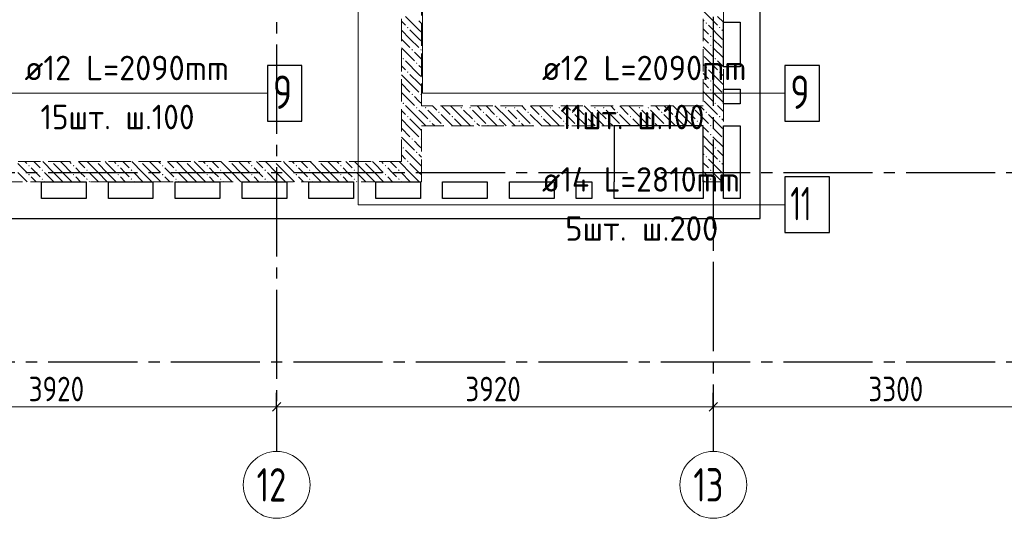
# Model space of a CAD drawing. Header units: millimetres. Extents: x 0 to 43617, y 0 to 29700.
# Tile 3 of 12: x 7803 to 16642, y 14850 to 19323. Entities that reach past the tile are written whole.
import ezdxf

# ---------------------------------------------------------------- set-up
doc = ezdxf.new("R2010")
doc.units = ezdxf.units.MM
doc.linetypes.add('______2', pattern=[270, 200, -70])
doc.linetypes.add('______5', pattern=[1100, 800, -100, 100, -100])
for name, color, linetype, lineweight in [('Standard', 7, 'Continuous', 25), ('ДОП Верх по Х', 7, 'Continuous', 25), ('ЖБ Перекрытие верхний уровень', 7, 'Continuous', 35), ('ЖБ Стена верхний уровень', 7, 'Continuous', 35), ('Оси', 40, '______5', 18), ('Позиционная метка номер позиции', 7, 'Continuous', 13)]:
    doc.layers.add(name, color=color, linetype=linetype, lineweight=lineweight)
doc.styles.add('GOST 2.304-81', font='txt')
doc.styles.add('ISOCPEUR', font='txt')

msp = doc.modelspace()

# ---------------------------------------------------------------- hatches: boundary and pattern name
at = {"layer": 'ЖБ Стена верхний уровень', "linetype": 'Continuous', "lineweight": 18, "transparency": 33554687}
for points in [[(13960.4, 19293.1), (13966.9, 19299.6), (13973.5, 19293.1), (13966.9, 19286.6)], [(11280.5, 19253.1), (11287, 19259.6), (11293.5, 19253.1), (11287, 19246.6)], [(14080.5, 19253.1), (14087, 19259.6), (14093.5, 19253.1), (14087, 19246.6)], [(14000.5, 19173.1), (14007, 19179.6), (14013.4, 19173.1), (14007, 19166.6)], [(14000.5, 19093.1), (14007, 19099.6), (14013.4, 19093.1), (14007, 19086.6)], [(11320.5, 19053.1), (11326.9, 19059.6), (11333.4, 19053.1), (11326.9, 19046.6)], [(11400.5, 19053.1), (11407, 19059.6), (11410, 19056.6), (11410, 19049.7), (11407, 19046.6)], [(11240.4, 18973.1), (11246.9, 18979.6), (11253.4, 18973.1), (11246.9, 18966.6)], [(11360.4, 18933.1), (11366.9, 18939.6), (11373.5, 18933.1), (11366.9, 18926.6)], [(14040.4, 18973.1), (14046.9, 18979.6), (14053.5, 18973.1), (14046.9, 18966.6)], [(11280.5, 18853.1), (11287, 18859.6), (11293.5, 18853.1), (11287, 18846.6)], [(13960.4, 18893.1), (13966.9, 18899.6), (13973.5, 18893.1), (13966.9, 18886.6)], [(14080.5, 18853.1), (14087, 18859.6), (14093.5, 18853.1), (14087, 18846.6)], [(14000.5, 18773.1), (14007, 18779.6), (14013.4, 18773.1), (14007, 18766.6)], [(11320.5, 18653.1), (11326.9, 18659.6), (11333.4, 18653.1), (11326.9, 18646.6)], [(11400.5, 18653.1), (11407, 18659.6), (11410, 18656.6), (11410, 18649.7), (11407, 18646.6)], [(14000.5, 18693.1), (14007, 18699.6), (14013.4, 18693.1), (14007, 18686.6)], [(11240.4, 18573.1), (11246.9, 18579.6), (11253.4, 18573.1), (11246.9, 18566.6)], [(14040.4, 18573.1), (14046.9, 18579.6), (14053.5, 18573.1), (14046.9, 18566.6)], [(11360.4, 18533.1), (11366.9, 18539.6), (11373.5, 18533.1), (11366.9, 18526.6)], [(11440.4, 18533.1), (11446.9, 18539.6), (11453.4, 18533.1), (11446.9, 18526.6)], [(11560.4, 18493.1), (11566.9, 18499.6), (11573.5, 18493.1), (11566.9, 18486.6)], [(11760.4, 18533.1), (11766.9, 18539.6), (11773.5, 18533.1), (11766.9, 18526.6)], [(11840.4, 18533.1), (11846.9, 18539.6), (11853.5, 18533.1), (11846.9, 18526.6)], [(11960.4, 18493.1), (11966.9, 18499.6), (11973.5, 18493.1), (11966.9, 18486.6)], [(12160.4, 18533.1), (12166.9, 18539.6), (12173.5, 18533.1), (12166.9, 18526.6)], [(12240.4, 18533.1), (12246.9, 18539.6), (12253.5, 18533.1), (12246.9, 18526.6)], [(12360.4, 18493.1), (12366.9, 18499.6), (12373.5, 18493.1), (12366.9, 18486.6)], [(12560.4, 18533.1), (12566.9, 18539.6), (12573.5, 18533.1), (12566.9, 18526.6)], [(12640.4, 18533.1), (12646.9, 18539.6), (12653.5, 18533.1), (12646.9, 18526.6)], [(12760.4, 18493.1), (12766.9, 18499.6), (12773.5, 18493.1), (12766.9, 18486.6)], [(12960.4, 18533.1), (12966.9, 18539.6), (12973.5, 18533.1), (12966.9, 18526.6)], [(13040.4, 18533.1), (13046.9, 18539.6), (13053.5, 18533.1), (13046.9, 18526.6)], [(13160.4, 18493.1), (13166.9, 18499.6), (13173.5, 18493.1), (13166.9, 18486.6)], [(13360.4, 18533.1), (13366.9, 18539.6), (13373.5, 18533.1), (13366.9, 18526.6)], [(13440.4, 18533.1), (13446.9, 18539.6), (13453.5, 18533.1), (13446.9, 18526.6)], [(13560.4, 18493.1), (13566.9, 18499.6), (13573.5, 18493.1), (13566.9, 18486.6)], [(13760.4, 18533.1), (13766.9, 18539.6), (13773.5, 18533.1), (13766.9, 18526.6)], [(13840.4, 18533.1), (13846.9, 18539.6), (13853.5, 18533.1), (13846.9, 18526.6)], [(13960.4, 18493.1), (13966.9, 18499.6), (13973.5, 18493.1), (13966.9, 18486.6)], [(11280.5, 18453.1), (11287, 18459.6), (11293.5, 18453.1), (11287, 18446.6)], [(11480.5, 18413.1), (11487, 18419.6), (11493.5, 18413.1), (11487, 18406.6)], [(11680.5, 18453.1), (11687, 18459.6), (11693.5, 18453.1), (11687, 18446.6)], [(11880.5, 18413.1), (11887, 18419.6), (11893.5, 18413.1), (11887, 18406.6)], [(12080.5, 18453.1), (12087, 18459.6), (12093.5, 18453.1), (12087, 18446.6)], [(12280.5, 18413.1), (12287, 18419.6), (12293.5, 18413.1), (12287, 18406.6)], [(12480.5, 18453.1), (12487, 18459.6), (12493.5, 18453.1), (12487, 18446.6)], [(12680.5, 18413.1), (12687, 18419.6), (12693.5, 18413.1), (12687, 18406.6)], [(12880.5, 18453.1), (12887, 18459.6), (12893.5, 18453.1), (12887, 18446.6)], [(13080.5, 18413.1), (13087, 18419.6), (13093.5, 18413.1), (13087, 18406.6)], [(13280.5, 18453.1), (13287, 18459.6), (13293.5, 18453.1), (13287, 18446.6)], [(13480.5, 18413.1), (13487, 18419.6), (13493.5, 18413.1), (13487, 18406.6)], [(13680.5, 18453.1), (13687, 18459.6), (13693.5, 18453.1), (13687, 18446.6)], [(13880.5, 18413.1), (13887, 18419.6), (13893.5, 18413.1), (13887, 18406.6)], [(14080.5, 18453.1), (14087, 18459.6), (14093.5, 18453.1), (14087, 18446.6)], [(11600.5, 18373.1), (11607, 18379.6), (11613.4, 18373.1), (11610.3, 18370), (11603.6, 18370)], [(12000.5, 18373.1), (12007, 18379.6), (12013.4, 18373.1), (12010.3, 18370), (12003.6, 18370)], [(12400.5, 18373.1), (12407, 18379.6), (12413.4, 18373.1), (12410.3, 18370), (12403.6, 18370)], [(12800.5, 18373.1), (12807, 18379.6), (12813.4, 18373.1), (12810.3, 18370), (12803.6, 18370)], [(13200.5, 18373.1), (13207, 18379.6), (13213.4, 18373.1), (13210.3, 18370), (13203.6, 18370)], [(13600.5, 18373.1), (13607, 18379.6), (13613.4, 18373.1), (13610.3, 18370), (13603.6, 18370)], [(14000.5, 18373.1), (14007, 18379.6), (14013.4, 18373.1), (14007, 18366.6)], [(14000.5, 18293.1), (14007, 18299.6), (14013.4, 18293.1), (14007, 18286.6)], [(11320.5, 18253.1), (11326.9, 18259.6), (11333.4, 18253.1), (11326.9, 18246.6)], [(11400.5, 18253.1), (11407, 18259.6), (11410, 18256.6), (11410, 18249.7), (11407, 18246.6)], [(11240.4, 18173.1), (11246.9, 18179.6), (11253.4, 18173.1), (11246.9, 18166.6)], [(11360.4, 18133.1), (11366.9, 18139.6), (11373.5, 18133.1), (11366.9, 18126.6)], [(14040.4, 18173.1), (14046.9, 18179.6), (14053.5, 18173.1), (14046.9, 18166.6)], [(8090.3, 18050), (8087, 18046.6), (8083.6, 18050)], [(8490.3, 18050), (8487, 18046.6), (8483.6, 18050)], [(8890.3, 18050), (8887, 18046.6), (8883.6, 18050)], [(9290.3, 18050), (9287, 18046.6), (9283.6, 18050)], [(9690.3, 18050), (9687, 18046.6), (9683.6, 18050)], [(10090.3, 18050), (10087, 18046.6), (10083.6, 18050)], [(10490.3, 18050), (10487, 18046.6), (10483.6, 18050)], [(10890.3, 18050), (10887, 18046.6), (10883.6, 18050)], [(11280.5, 18053.1), (11287, 18059.6), (11293.5, 18053.1), (11287, 18046.6)], [(13960.4, 18093.1), (13966.9, 18099.6), (13973.5, 18093.1), (13966.9, 18086.6)], [(14080.5, 18053.1), (14087, 18059.6), (14093.5, 18053.1), (14087, 18046.6)], [(7880.5, 18013.1), (7887, 18019.6), (7893.5, 18013.1), (7887, 18006.6)], [(8000.5, 17973.1), (8007, 17979.6), (8013.4, 17973.1), (8007, 17966.6)], [(8280.5, 18013.1), (8287, 18019.6), (8293.5, 18013.1), (8287, 18006.6)], [(8400.5, 17973.1), (8407, 17979.6), (8413.4, 17973.1), (8407, 17966.6)], [(8680.5, 18013.1), (8687, 18019.6), (8693.5, 18013.1), (8687, 18006.6)], [(8800.5, 17973.1), (8807, 17979.6), (8813.4, 17973.1), (8807, 17966.6)], [(9080.5, 18013.1), (9087, 18019.6), (9093.5, 18013.1), (9087, 18006.6)], [(9200.5, 17973.1), (9207, 17979.6), (9213.4, 17973.1), (9207, 17966.6)], [(9480.5, 18013.1), (9487, 18019.6), (9493.5, 18013.1), (9487, 18006.6)], [(9600.5, 17973.1), (9607, 17979.6), (9613.4, 17973.1), (9607, 17966.6)], [(9880.5, 18013.1), (9887, 18019.6), (9893.5, 18013.1), (9887, 18006.6)], [(10000.5, 17973.1), (10007, 17979.6), (10013.4, 17973.1), (10007, 17966.6)], [(10280.5, 18013.1), (10287, 18019.6), (10293.5, 18013.1), (10287, 18006.6)], [(10400.5, 17973.1), (10407, 17979.6), (10413.4, 17973.1), (10407, 17966.6)], [(10680.5, 18013.1), (10687, 18019.6), (10693.5, 18013.1), (10687, 18006.6)], [(10800.5, 17973.1), (10807, 17979.6), (10813.4, 17973.1), (10807, 17966.6)], [(11080.5, 18013.1), (11087, 18019.6), (11093.5, 18013.1), (11087, 18006.6)], [(11200.5, 17973.1), (11207, 17979.6), (11213.4, 17973.1), (11207, 17966.6)], [(14000.5, 17973.1), (14007, 17979.6), (14013.4, 17973.1), (14007, 17966.6)], [(7880.5, 17933.1), (7887, 17939.6), (7893.5, 17933.1), (7887, 17926.6)], [(8000.5, 17893.1), (8007, 17899.6), (8013.4, 17893.1), (8007, 17886.6)], [(8280.5, 17933.1), (8287, 17939.6), (8293.5, 17933.1), (8287, 17926.6)], [(8400.5, 17893.1), (8407, 17899.6), (8413.4, 17893.1), (8407, 17886.6)], [(8680.5, 17933.1), (8687, 17939.6), (8693.5, 17933.1), (8687, 17926.6)], [(8800.5, 17893.1), (8807, 17899.6), (8813.4, 17893.1), (8807, 17886.6)], [(9080.5, 17933.1), (9087, 17939.6), (9093.5, 17933.1), (9087, 17926.6)], [(9200.5, 17893.1), (9207, 17899.6), (9213.4, 17893.1), (9207, 17886.6)], [(9480.5, 17933.1), (9487, 17939.6), (9493.5, 17933.1), (9487, 17926.6)], [(9600.5, 17893.1), (9607, 17899.6), (9613.4, 17893.1), (9607, 17886.6)], [(9880.5, 17933.1), (9887, 17939.6), (9893.5, 17933.1), (9887, 17926.6)], [(10000.5, 17893.1), (10007, 17899.6), (10013.4, 17893.1), (10007, 17886.6)], [(10280.5, 17933.1), (10287, 17939.6), (10293.5, 17933.1), (10287, 17926.6)], [(10400.5, 17893.1), (10407, 17899.6), (10413.4, 17893.1), (10407, 17886.6)], [(10680.5, 17933.1), (10687, 17939.6), (10693.5, 17933.1), (10687, 17926.6)], [(10800.5, 17893.1), (10807, 17899.6), (10813.4, 17893.1), (10807, 17886.6)], [(11080.5, 17933.1), (11087, 17939.6), (11093.5, 17933.1), (11087, 17926.6)], [(11200.5, 17893.1), (11207, 17899.6), (11213.4, 17893.1), (11207, 17886.6)], [(14000.5, 17893.1), (14007, 17899.6), (14013.4, 17893.1), (14007, 17886.6)]]:
    msp.add_hatch(color=7, dxfattribs=at).paths.add_polyline_path(points, flags=16)

# ---------------------------------------------------------------- linework, layer by layer
at = {"layer": 'Standard', "color": 251, "linetype": 'Continuous', "lineweight": -3, "true_color": 0x656565, "transparency": 33554687}
for p, q in [((10110, 15850), (10110, 15975)), ((14030, 15850), (14030, 15975)), ((10110, 15850), (10110, 15725)), ((10110, 15850), (10110, 15850)), ((14030, 15850), (14030, 15725)), ((14030, 15850), (14030, 15850))]:
    msp.add_line(p, q, dxfattribs=at)
at = {"layer": 'Standard', "color": 7, "linetype": 'Continuous', "lineweight": 13, "transparency": 33554687}
for p, q in [((6190, 15850), (10110, 15850)), ((10110, 15850), (14030, 15850)), ((14030, 15850), (17330, 15850))]:
    msp.add_line(p, q, dxfattribs=at)
at = {"layer": 'Standard', "color": 7, "linetype": 'Continuous', "lineweight": 25, "transparency": 33554687}
for p, q in [((10072.5, 15812.5), (10147.5, 15887.5)), ((13992.5, 15812.5), (14067.5, 15887.5))]:
    msp.add_line(p, q, dxfattribs=at)
at = {"layer": 'ДОП Верх по Х', "color": 7, "linetype": 'Continuous', "lineweight": 13, "transparency": 33554687}
for p, q in [((7827.1, 18663), (9825.1, 18663)), ((12471.6, 18663), (14469.6, 18663)), ((12471.6, 17663), (14535.6, 17663))]:
    msp.add_line(p, q, dxfattribs=at)
at = {"layer": 'ДОП Верх по Х', "color": 7, "linetype": 'Continuous', "lineweight": 25, "transparency": 33554687}
for points in [[(10027.1, 18413), (10337.1, 18413), (10337.1, 18913), (10027.1, 18913), (10027.1, 18413)], [(14671.6, 18413), (14981.6, 18413), (14981.6, 18913), (14671.6, 18913), (14671.6, 18413)], [(14671.6, 17413), (15071.6, 17413), (15071.6, 17913), (14671.6, 17913), (14671.6, 17413)]]:
    msp.add_lwpolyline(points, dxfattribs=at)
at = {"layer": 'ЖБ Перекрытие верхний уровень', "color": 7, "linetype": 'Continuous', "lineweight": 25, "transparency": 33554687}
for p, q in [((14450, 17540), (14450, 23800)), ((14120, 18900), (14120, 19300)), ((14120, 19300), (14270, 19300)), ((14270, 19300), (14270, 18900)), ((14270, 18900), (14120, 18900)), ((14120, 18570), (14120, 18700)), ((14120, 18700), (14270, 18700)), ((14270, 18700), (14270, 18570)), ((14270, 18570), (14120, 18570)), ((13940, 18370), (13140, 18370)), ((13140, 18370), (13140, 17870)), ((13940, 17870), (13940, 18370)), ((14120, 17720), (14120, 18370)), ((14120, 18370), (14270, 18370)), ((14270, 18370), (14270, 17720)), ((8000, 17720), (8000, 17870)), ((8000, 17870), (8400, 17870)), ((8400, 17870), (8400, 17720)), ((8600, 17720), (8600, 17870)), ((8600, 17870), (9000, 17870)), ((9000, 17870), (9000, 17720)), ((9200, 17720), (9200, 17870)), ((9200, 17870), (9600, 17870)), ((9600, 17870), (9600, 17720)), ((9800, 17720), (9800, 17870)), ((9800, 17870), (10200, 17870)), ((10200, 17870), (10200, 17720)), ((10400, 17720), (10400, 17870)), ((10400, 17870), (10800, 17870)), ((10800, 17870), (10800, 17720)), ((11000, 17720), (11000, 17870)), ((11000, 17870), (11400, 17870)), ((11400, 17870), (11400, 17720)), ((11600, 17720), (11600, 17870)), ((11600, 17870), (12000, 17870)), ((12000, 17870), (12000, 17720)), ((12200, 17720), (12200, 17870)), ((12200, 17870), (12600, 17870)), ((12600, 17870), (12600, 17720)), ((12800, 17720), (12800, 17870)), ((12800, 17870), (12940, 17870)), ((12940, 17870), (12940, 17720)), ((13140, 17720), (13140, 17870)), ((13940, 17870), (13940, 17720)), ((8400, 17720), (8000, 17720)), ((9000, 17720), (8600, 17720)), ((9600, 17720), (9200, 17720)), ((10200, 17720), (9800, 17720)), ((10800, 17720), (10400, 17720)), ((11400, 17720), (11000, 17720)), ((12000, 17720), (11600, 17720)), ((12600, 17720), (12200, 17720)), ((12940, 17720), (12800, 17720)), ((13940, 17720), (13140, 17720)), ((14270, 17720), (14120, 17720)), ((5770, 17540), (14450, 17540))]:
    msp.add_line(p, q, dxfattribs=at)
at = {"layer": 'ЖБ Стена верхний уровень', "color": 251, "linetype": '______2', "lineweight": 13, "true_color": 0x656565, "transparency": 33554687}
for p, q in [((11230, 23650), (11230, 18050)), ((11410, 18550), (11410, 23650)), ((13940, 23650), (13940, 18550)), ((14120, 17870), (14120, 23650)), ((13940, 18550), (11410, 18550)), ((11410, 17870), (11410, 18370)), ((11410, 18370), (13940, 18370)), ((13940, 18370), (13940, 17870)), ((11230, 18050), (6280, 18050)), ((6280, 17870), (11230, 17870)), ((11230, 17870), (11410, 17870)), ((13940, 17870), (14120, 17870))]:
    msp.add_line(p, q, dxfattribs=at)
at = {"layer": 'ЖБ Стена верхний уровень', "color": 9, "linetype": 'Continuous', "lineweight": 18, "true_color": 0xc7c7c7, "transparency": 33554687}
for p, q in [((13946.9, 19393.1), (14066.9, 19273.1)), ((11230, 19310.1), (11266.9, 19273.1)), ((11387, 19233.1), (11266.9, 19353.1)), ((11387, 19313.1), (11410, 19290.1)), ((13940, 19320.1), (13946.9, 19313.1)), ((14107, 19153.1), (13987, 19273.1)), ((14120, 19300.1), (14066.9, 19353.1)), ((11307, 19153.1), (11230, 19230.1)), ((11307, 19233.1), (11387, 19153.1)), ((11387, 19233.1), (11410, 19210.1)), ((13940, 19240.1), (13987, 19193.1)), ((14107, 19233.1), (14120, 19220.1)), ((11230, 19150.1), (11307, 19073.1)), ((11307, 19153.1), (11387, 19073.1)), ((11387, 19153.1), (11410, 19130.1)), ((13946.9, 19153.1), (13940, 19160.1)), ((13987, 19113.1), (13946.9, 19153.1)), ((14026.9, 19153.1), (14107, 19073.1)), ((14107, 19153.1), (14120, 19140.1)), ((11230, 19070.1), (11346.9, 18953.1)), ((11387, 18993.1), (11346.9, 19033.1)), ((13940, 19080.1), (14026.9, 18993.1)), ((14026.9, 19073.1), (14120, 18980.1)), ((11387, 18833.1), (11266.9, 18953.1)), ((11410, 18970.1), (11387, 18993.1)), ((13940, 18920.1), (13946.9, 18913.1)), ((13946.9, 18993.1), (14066.9, 18873.1)), ((14120, 18900.1), (14066.9, 18953.1)), ((11230, 18910.1), (11266.9, 18873.1)), ((11307, 18753.1), (11230, 18830.1)), ((11307, 18833.1), (11387, 18753.1)), ((11387, 18913.1), (11410, 18890.1)), ((11387, 18833.1), (11410, 18810.1)), ((13940, 18840.1), (13987, 18793.1)), ((14107, 18753.1), (13987, 18873.1)), ((14107, 18833.1), (14120, 18820.1)), ((11230, 18750.1), (11307, 18673.1)), ((11307, 18753.1), (11387, 18673.1)), ((11387, 18753.1), (11410, 18730.1)), ((13946.9, 18753.1), (13940, 18760.1)), ((13987, 18713.1), (13946.9, 18753.1)), ((14026.9, 18753.1), (14107, 18673.1)), ((14107, 18753.1), (14120, 18740.1)), ((11230, 18670.1), (11346.9, 18553.1)), ((13940, 18680.1), (14026.9, 18593.1)), ((14026.9, 18673.1), (14120, 18580.1)), ((11387, 18593.1), (11346.9, 18633.1)), ((11410, 18570.1), (11387, 18593.1)), ((13946.9, 18593.1), (14066.9, 18473.1)), ((11230, 18510.1), (11266.9, 18473.1)), ((11387, 18433.1), (11266.9, 18553.1)), ((11387, 18513.1), (11410, 18490.1)), ((11410, 18490.1), (11466.9, 18433.1)), ((11466.9, 18513.1), (11587, 18393.1)), ((11510.1, 18550), (11546.9, 18513.1)), ((11690.1, 18370), (11587, 18473.1)), ((11590.1, 18550), (11666.9, 18473.1)), ((11787, 18433.1), (11670.1, 18550)), ((11787, 18513.1), (11866.9, 18433.1)), ((11866.9, 18513.1), (11987, 18393.1)), ((11910.1, 18550), (11946.9, 18513.1)), ((12090.1, 18370), (11987, 18473.1)), ((11990.1, 18550), (12066.9, 18473.1)), ((12187, 18433.1), (12070.1, 18550)), ((12187, 18513.1), (12266.9, 18433.1)), ((12266.9, 18513.1), (12387, 18393.1)), ((12310.1, 18550), (12346.9, 18513.1)), ((12490.1, 18370), (12387, 18473.1)), ((12390.1, 18550), (12466.9, 18473.1)), ((12587, 18433.1), (12470.1, 18550)), ((12587, 18513.1), (12666.9, 18433.1)), ((12666.9, 18513.1), (12787, 18393.1)), ((12710.1, 18550), (12746.9, 18513.1)), ((12890.1, 18370), (12787, 18473.1)), ((12790.1, 18550), (12866.9, 18473.1)), ((12987, 18433.1), (12870.1, 18550)), ((12987, 18513.1), (13066.9, 18433.1)), ((13066.9, 18513.1), (13187, 18393.1)), ((13110.1, 18550), (13146.9, 18513.1)), ((13290.1, 18370), (13187, 18473.1)), ((13190.1, 18550), (13266.9, 18473.1)), ((13387, 18433.1), (13270.1, 18550)), ((13387, 18513.1), (13466.9, 18433.1)), ((13466.9, 18513.1), (13587, 18393.1)), ((13510.1, 18550), (13546.9, 18513.1)), ((13690.1, 18370), (13587, 18473.1)), ((13590.1, 18550), (13666.9, 18473.1)), ((13787, 18433.1), (13670.1, 18550)), ((13787, 18513.1), (13866.9, 18433.1)), ((13866.9, 18513.1), (13940, 18440.1)), ((13910.1, 18550), (13940, 18520.1)), ((13940, 18520.1), (13946.9, 18513.1)), ((14107, 18353.1), (13987, 18473.1)), ((14120, 18500.1), (14066.9, 18553.1)), ((11307, 18353.1), (11230, 18430.1)), ((11307, 18433.1), (11387, 18353.1)), ((11387, 18433.1), (11410, 18410.1)), ((11410, 18410.1), (11450.1, 18370)), ((11530.1, 18370), (11507, 18393.1)), ((11707, 18433.1), (11770.1, 18370)), ((11787, 18433.1), (11850.1, 18370)), ((11930.1, 18370), (11907, 18393.1)), ((12107, 18433.1), (12170.1, 18370)), ((12187, 18433.1), (12250.1, 18370)), ((12330.1, 18370), (12307, 18393.1)), ((12507, 18433.1), (12570.1, 18370)), ((12587, 18433.1), (12650.1, 18370)), ((12730.1, 18370), (12707, 18393.1)), ((12907, 18433.1), (12970.1, 18370)), ((12987, 18433.1), (13050.1, 18370)), ((13130.1, 18370), (13107, 18393.1)), ((13307, 18433.1), (13370.1, 18370)), ((13387, 18433.1), (13450.1, 18370)), ((13530.1, 18370), (13507, 18393.1)), ((13707, 18433.1), (13770.1, 18370)), ((13787, 18433.1), (13850.1, 18370)), ((13930.1, 18370), (13907, 18393.1)), ((13940, 18440.1), (13987, 18393.1)), ((14107, 18433.1), (14120, 18420.1)), ((11230, 18350.1), (11307, 18273.1)), ((11307, 18353.1), (11387, 18273.1)), ((11387, 18353.1), (11410, 18330.1)), ((13946.9, 18353.1), (13940, 18360.1)), ((13987, 18313.1), (13946.9, 18353.1)), ((14026.9, 18353.1), (14107, 18273.1)), ((14107, 18353.1), (14120, 18340.1)), ((11230, 18270.1), (11346.9, 18153.1)), ((11387, 18193.1), (11346.9, 18233.1)), ((13940, 18280.1), (14026.9, 18193.1)), ((14026.9, 18273.1), (14120, 18180.1)), ((11387, 18033.1), (11266.9, 18153.1)), ((11410, 18170.1), (11387, 18193.1)), ((13940, 18120.1), (13946.9, 18113.1)), ((13946.9, 18193.1), (14066.9, 18073.1)), ((14120, 18100.1), (14066.9, 18153.1)), ((7787, 18033.1), (7866.9, 17953.1)), ((7850.1, 18050), (7866.9, 18033.1)), ((7930.1, 18050), (7987, 17993.1)), ((8107, 17953.1), (8010.1, 18050)), ((8107, 18033.1), (8187, 17953.1)), ((8187, 18033.1), (8170.1, 18050)), ((8187, 18033.1), (8266.9, 17953.1)), ((8250.1, 18050), (8266.9, 18033.1)), ((8330.1, 18050), (8387, 17993.1)), ((8507, 17953.1), (8410.1, 18050)), ((8507, 18033.1), (8587, 17953.1)), ((8587, 18033.1), (8570.1, 18050)), ((8587, 18033.1), (8666.9, 17953.1)), ((8650.1, 18050), (8666.9, 18033.1)), ((8730.1, 18050), (8787, 17993.1)), ((8907, 17953.1), (8810.1, 18050)), ((8907, 18033.1), (8987, 17953.1)), ((8987, 18033.1), (8970.1, 18050)), ((8987, 18033.1), (9066.9, 17953.1)), ((9050.1, 18050), (9066.9, 18033.1)), ((9130.1, 18050), (9187, 17993.1)), ((9307, 17953.1), (9210.1, 18050)), ((9307, 18033.1), (9387, 17953.1)), ((9387, 18033.1), (9370.1, 18050)), ((9387, 18033.1), (9466.9, 17953.1)), ((9450.1, 18050), (9466.9, 18033.1)), ((9530.1, 18050), (9587, 17993.1)), ((9707, 17953.1), (9610.1, 18050)), ((9707, 18033.1), (9787, 17953.1)), ((9787, 18033.1), (9770.1, 18050)), ((9787, 18033.1), (9866.9, 17953.1)), ((9850.1, 18050), (9866.9, 18033.1)), ((9930.1, 18050), (9987, 17993.1)), ((10107, 17953.1), (10010.1, 18050)), ((10107, 18033.1), (10187, 17953.1)), ((10187, 18033.1), (10170.1, 18050)), ((10187, 18033.1), (10266.9, 17953.1)), ((10250.1, 18050), (10266.9, 18033.1)), ((10330.1, 18050), (10387, 17993.1)), ((10507, 17953.1), (10410.1, 18050)), ((10507, 18033.1), (10587, 17953.1)), ((10587, 18033.1), (10570.1, 18050)), ((10587, 18033.1), (10666.9, 17953.1)), ((10650.1, 18050), (10666.9, 18033.1)), ((10730.1, 18050), (10787, 17993.1)), ((10907, 17953.1), (10810.1, 18050)), ((10907, 18033.1), (10987, 17953.1)), ((10987, 18033.1), (10970.1, 18050)), ((10987, 18033.1), (11066.9, 17953.1)), ((11050.1, 18050), (11066.9, 18033.1)), ((11130.1, 18050), (11187, 17993.1)), ((11230, 18030.1), (11210.1, 18050)), ((11230, 18110.1), (11266.9, 18073.1)), ((11307, 18033.1), (11387, 17953.1)), ((11387, 18113.1), (11410, 18090.1)), ((11387, 18033.1), (11410, 18010.1)), ((13940, 18040.1), (13987, 17993.1)), ((14107, 17953.1), (13987, 18073.1)), ((14107, 18033.1), (14120, 18020.1)), ((7787, 17953.1), (7870.1, 17870)), ((7946.9, 17953.1), (7907, 17993.1)), ((7987, 17913.1), (7946.9, 17953.1)), ((8026.9, 17953.1), (8107, 17873.1)), ((8107, 17953.1), (8187, 17873.1)), ((8187, 17953.1), (8270.1, 17870)), ((8346.9, 17953.1), (8307, 17993.1)), ((8387, 17913.1), (8346.9, 17953.1)), ((8426.9, 17953.1), (8507, 17873.1)), ((8507, 17953.1), (8587, 17873.1)), ((8587, 17953.1), (8670.1, 17870)), ((8746.9, 17953.1), (8707, 17993.1)), ((8787, 17913.1), (8746.9, 17953.1)), ((8826.9, 17953.1), (8907, 17873.1)), ((8907, 17953.1), (8987, 17873.1)), ((8987, 17953.1), (9070.1, 17870)), ((9146.9, 17953.1), (9107, 17993.1)), ((9187, 17913.1), (9146.9, 17953.1)), ((9226.9, 17953.1), (9307, 17873.1)), ((9307, 17953.1), (9387, 17873.1)), ((9387, 17953.1), (9470.1, 17870)), ((9546.9, 17953.1), (9507, 17993.1)), ((9587, 17913.1), (9546.9, 17953.1)), ((9626.9, 17953.1), (9707, 17873.1)), ((9707, 17953.1), (9787, 17873.1)), ((9787, 17953.1), (9870.1, 17870)), ((9946.9, 17953.1), (9907, 17993.1)), ((9987, 17913.1), (9946.9, 17953.1)), ((10026.9, 17953.1), (10107, 17873.1)), ((10107, 17953.1), (10187, 17873.1)), ((10187, 17953.1), (10270.1, 17870)), ((10346.9, 17953.1), (10307, 17993.1)), ((10387, 17913.1), (10346.9, 17953.1)), ((10426.9, 17953.1), (10507, 17873.1)), ((10507, 17953.1), (10587, 17873.1)), ((10587, 17953.1), (10670.1, 17870)), ((10746.9, 17953.1), (10707, 17993.1)), ((10787, 17913.1), (10746.9, 17953.1)), ((10826.9, 17953.1), (10907, 17873.1)), ((10907, 17953.1), (10987, 17873.1)), ((10987, 17953.1), (11070.1, 17870)), ((11146.9, 17953.1), (11107, 17993.1)), ((11187, 17913.1), (11146.9, 17953.1)), ((11226.9, 17953.1), (11230, 17950.1)), ((11307, 17953.1), (11230, 18030.1)), ((11230, 17950.1), (11307, 17873.1)), ((11307, 17953.1), (11387, 17873.1)), ((11387, 17953.1), (11410, 17930.1)), ((13946.9, 17953.1), (13940, 17960.1)), ((13987, 17913.1), (13946.9, 17953.1)), ((14026.9, 17953.1), (14107, 17873.1)), ((14107, 17953.1), (14120, 17940.1)), ((7907, 17913.1), (7950.1, 17870)), ((8026.9, 17873.1), (8030.1, 17870)), ((8307, 17913.1), (8350.1, 17870)), ((8426.9, 17873.1), (8430.1, 17870)), ((8707, 17913.1), (8750.1, 17870)), ((8826.9, 17873.1), (8830.1, 17870)), ((9107, 17913.1), (9150.1, 17870)), ((9226.9, 17873.1), (9230.1, 17870)), ((9507, 17913.1), (9550.1, 17870)), ((9626.9, 17873.1), (9630.1, 17870)), ((9907, 17913.1), (9950.1, 17870)), ((10026.9, 17873.1), (10030.1, 17870)), ((10307, 17913.1), (10350.1, 17870)), ((10426.9, 17873.1), (10430.1, 17870)), ((10707, 17913.1), (10750.1, 17870)), ((10826.9, 17873.1), (10830.1, 17870)), ((11107, 17913.1), (11150.1, 17870)), ((11226.9, 17873.1), (11230, 17870.1)), ((11230, 17870.1), (11230.1, 17870)), ((13940, 17880.1), (13950.1, 17870)), ((14026.9, 17873.1), (14030.1, 17870))]:
    msp.add_line(p, q, dxfattribs=at)
at = {"layer": 'Оси', "color": 8, "linetype": '______5', "lineweight": -3, "transparency": 33554687}
for p, q in [((14030, 25950), (14030, 15450)), ((10110, 25700), (10110, 15450)), ((35260, 17950), (3600, 17950)), ((35260, 16250), (3600, 16250))]:
    msp.add_line(p, q, dxfattribs=at)
at = {"layer": 'Оси', "color": 7, "linetype": 'Continuous', "lineweight": 13, "transparency": 33554687}
for centre in [(10110, 15150), (14030, 15150)]:
    msp.add_circle(centre, 300, dxfattribs=at)
at = {"layer": 'Позиционная метка номер позиции', "color": 7, "linetype": 'Continuous', "lineweight": 13, "transparency": 33554687}
for points in [[(6800, 22755), (7255, 22300), (7255, 18663), (10027.1, 18663)], [(11620, 22719.6), (11418, 22517.5), (11418, 18663), (14671.6, 18663)], [(10523.4, 22235), (10842.5, 21915.9), (10842.5, 17663), (14671.6, 17663)]]:
    msp.add_lwpolyline(points, dxfattribs=at)

# ---------------------------------------------------------------- texts
at = {"layer": 'Standard', "color": 7, "linetype": 'Continuous', "lineweight": 25, "transparency": 33554687, "char_height": 220, "attachment_point": 7, "style": 'GOST 2.304-81'}
for s, insert, width in [('3920', (7884.2, 15900), 657.046), ('3920', (11804.2, 15900), 657.052), ('3300', (15422, 15900), 641.476)]:
    msp.add_mtext(s, dxfattribs=dict(at, insert=insert, width=width))
at = {"layer": 'ДОП Верх по Х', "color": 7, "linetype": 'Continuous', "lineweight": 13, "transparency": 33554687, "attachment_point": 7, "style": 'ISOCPEUR'}
for s, insert, char_height, width in [('\\W0.96;ø12 L=2090mm ', (7847.1, 18780.3), 220, 2150.516), ('\\W0.96;ø12 L=2090mm ', (12491.6, 18780.3), 220, 2150.516), ('\\W0.78;9', (10077.1, 18523), 300, 326.407), ('\\W0.78;9', (14721.6, 18523), 300, 326.397), ('\\W0.93;15шт. ш.100 ', (7990.1, 18340.3), 220, 1773.339), ('\\W0.90;11шт. ш.100 ', (12656.6, 18340.3), 220, 1726.792), ('\\W0.94;ø14 L=2810mm ', (12491.6, 17780.3), 220, 2126.501), ('\\W0.63;11', (14721.6, 17523), 300, 393.75), ('\\W0.97;5шт. ш.200 ', (12700.6, 17340.3), 220, 1712.331)]:
    msp.add_mtext(s, dxfattribs=dict(at, insert=insert, char_height=char_height, width=width))
at = {"layer": 'Оси', "color": 7, "linetype": 'Continuous', "lineweight": 25, "transparency": 33554687, "char_height": 300, "width": 472.289, "attachment_point": 7, "style": 'ISOCPEUR'}
for s, insert in [('\\W0.75;12', (9930, 15000)), ('\\W0.75;13', (13850, 15000))]:
    msp.add_mtext(s, dxfattribs=dict(at, insert=insert))

doc.saveas('drawing.dxf')
